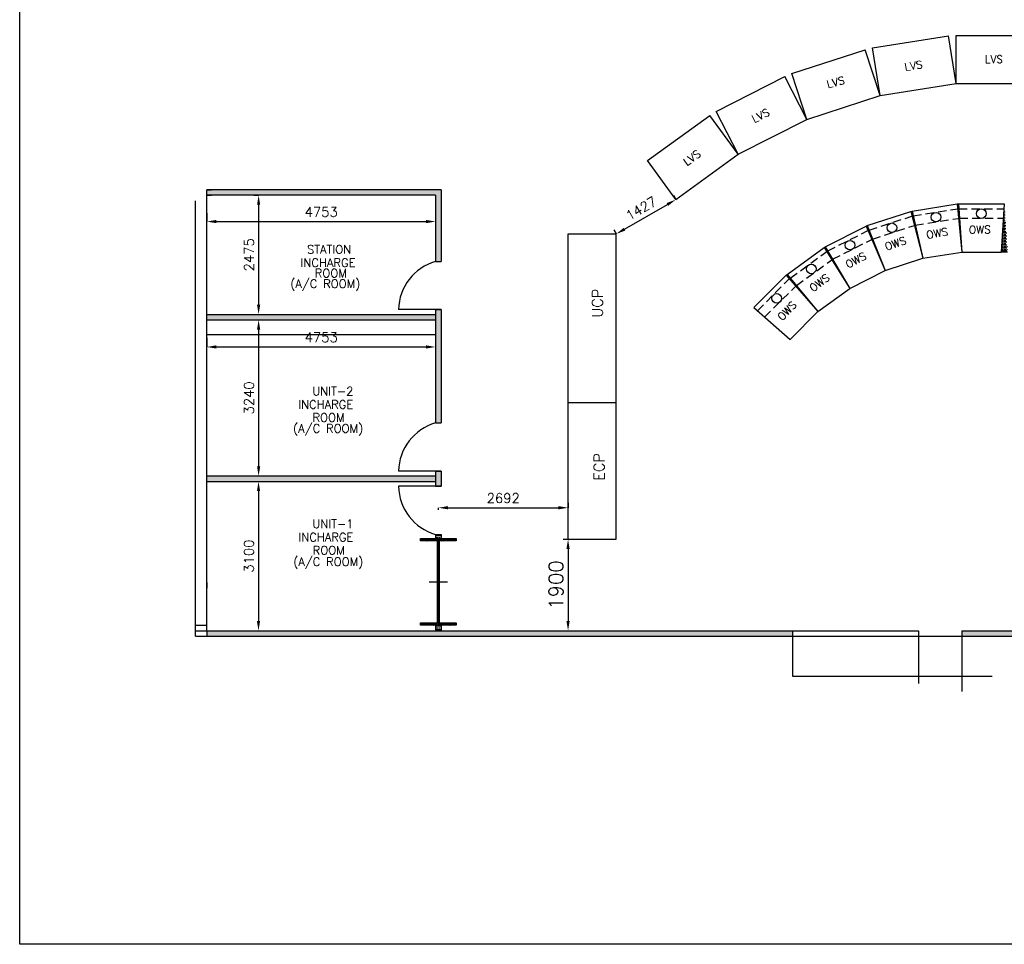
# Model space of a CAD drawing. Extents: x 361682 to 759535, y 756798 to 1113679.
# Tile 28 of 80: x 673673 to 694117, y 865199 to 884401. Entities that reach past the tile are written whole.
import ezdxf

# ---------------------------------------------------------------- set-up
doc = ezdxf.new("R2010")
doc.units = 0
doc.header["$LTSCALE"] = 700
doc.header["$MEASUREMENT"] = 0
doc.header["$PDMODE"] = 2
doc.header["$PDSIZE"] = -1
doc.linetypes.add('CENTER', pattern=[2, 1.25, -0.25, 0.25, -0.25])
doc.linetypes.add('HIDDEN', pattern=[0.375, 0.25, -0.125])
doc.layers.get('0').update_dxf_attribs({"linetype": 'CONTINUOUS'})
doc.layers.get('DEFPOINTS').update_dxf_attribs({"linetype": 'CONTINUOUS'})
for name, color, linetype in [('CEN', 2, 'CENTER'), ('COL', 1, 'CONTINUOUS'), ('LAYOUT', 4, 'CONTINUOUS'), ('OWS', 7, 'CONTINUOUS'), ('PNL', 6, 'CONTINUOUS'), ('PNLDIM', 6, 'CONTINUOUS'), ('ROOM', 7, 'CONTINUOUS'), ('WALL', 7, 'CONTINUOUS'), ('WALLHATCH', 254, 'CONTINUOUS')]:
    doc.layers.add(name, color=color, linetype=linetype)
doc.styles.add('ROMANS', font='romans.shx')
doc.styles.add('ROMANT', font='ROMANT')
doc.dimstyles.new('STANDARD$0', dxfattribs={"dimtxt": 200, "dimasz": 200, "dimexe": 0, "dimexo": 100, "dimgap": 100, "dimtad": 1, "dimdec": 0, "dimzin": 0, "dimdsep": 46, "dimtxsty": 'ROMANS', "dimcen": 0.09, "dimclrd": 256, "dimclre": 256, "dimclrt": 256, "dimadec": 0, "dimazin": 0, "dimtfac": 1, "dimtdec": 0, "dimtmove": 0, "dimatfit": 3, "dimfxl": 1, "dimtolj": 1, "dimtzin": 0, "dimlwd": -1, "dimlwe": -1, "dimarcsym": 0})
pattern_1 = [(0, (1119694.1, 70212.215), (18.75, 37.5), [0, -37.5])]
pattern_2 = [(0, (1085233.466, 110003.93), (15.625, 31.25), [0, -31.25])]

# ---------------------------------------------------------------- blocks, each defined once
blk = doc.blocks.new('*D2024')
at = {"layer": 'DEFPOINTS', "color": 0, "transparency": 16777216}
for p in [(682367, 874325), (685059, 874265), (685059, 874265)]:
    blk.add_point(p, dxfattribs=at)
at = {"layer": 'OWS', "transparency": 16777216}
for p, q in [((685059, 874365), (685059, 874265)), ((682367, 874225), (682367, 874265)), ((682567, 874265), (684859, 874265))]:
    blk.add_line(p, q, dxfattribs=at)
for points in [[(682567, 874299), (682567, 874232), (682367, 874265)], [(684859, 874299), (684859, 874232), (685059, 874265)]]:
    blk.add_solid(points, dxfattribs=at)
at = {"layer": 'OWS', "transparency": 16777216, "insert": (683713, 874465), "char_height": 200, "attachment_point": 5, "style": 'ROMANS'}
blk.add_mtext('\\A1;2692', dxfattribs=at)
blk = doc.blocks.new('*D2025')
at = {"layer": 'DEFPOINTS', "color": 0, "transparency": 16777216}
for p in [(685059, 873611), (685059, 871711), (685059, 871711)]:
    blk.add_point(p, dxfattribs=at)
at = {"layer": 'OWS', "transparency": 16777216}
for p, q in [((684959, 873611), (685059, 873611)), ((685059, 873411), (685059, 871911)), ((684959, 871711), (685059, 871711))]:
    blk.add_line(p, q, dxfattribs=at)
for points in [[(685026, 873411), (685092, 873411), (685059, 873611)], [(685026, 871911), (685092, 871911), (685059, 871711)]]:
    blk.add_solid(points, dxfattribs=at)
at = {"layer": 'OWS', "transparency": 16777216, "insert": (684809, 872661), "char_height": 300, "attachment_point": 5, "rotation": 90, "style": 'ROMANS'}
blk.add_mtext('\\A1;1900', dxfattribs=at)
blk = doc.blocks.new('B-ROW COLUMN')
at = {"layer": 'COL'}
h = blk.add_hatch(dxfattribs=at)
h.set_pattern_fill('ANSI31', color=256, scale=200, style=0)
h.set_pattern_definition([(45, (155648.048, 63141.767), (-17.67767, 17.67767), [])])
h.paths.add_polyline_path([(171220, 85178), (171960, 85178), (171960, 85128), (171220, 85128)])
h.paths.add_polyline_path([(171574, 86878), (171606, 86878), (171606, 85178), (171574, 85178)])
h.paths.add_polyline_path([(171220, 86928), (171960, 86928), (171960, 86878), (171220, 86878)])
blk.add_line((171590, 85128), (171590, 86928))
at = {"layer": 'CEN'}
for p, q in [((171590, 85128), (171590, 86928)), ((171399, 86028), (171782, 86028))]:
    blk.add_line(p, q, dxfattribs=at)
at = {"layer": 'COL'}
for points in [[(171220, 86928), (171960, 86928), (171960, 86878), (171220, 86878)], [(171574, 86878), (171606, 86878), (171606, 85178), (171574, 85178)], [(171220, 85178), (171960, 85178), (171960, 85128), (171220, 85128)]]:
    blk.add_lwpolyline(points, close=True, dxfattribs=at)
blk = doc.blocks.new('*D2026')
at = {"layer": 'DEFPOINTS', "color": 0, "transparency": 16777216}
for p in [(677557, 880480), (682309, 880480), (682309, 880208)]:
    blk.add_point(p, dxfattribs=at)
at = {"layer": 'ROOM', "transparency": 16777216}
for p, q in [((677557, 880380), (677557, 880208)), ((682309, 880380), (682309, 880208))]:
    blk.add_line(p, q, dxfattribs=at)
at = {"layer": 'ROOM', "color": 3, "transparency": 16777216}
blk.add_line((677757, 880208), (682109, 880208), dxfattribs=at)
for points in [[(677757, 880242), (677757, 880175), (677557, 880208)], [(682109, 880242), (682109, 880175), (682309, 880208)]]:
    blk.add_solid(points, dxfattribs=at)
at = {"layer": 'ROOM', "color": 3, "transparency": 16777216, "insert": (679933, 880408), "char_height": 200, "attachment_point": 5, "style": 'ROMANS'}
blk.add_mtext('\\A1;4753', dxfattribs=at)
blk = doc.blocks.new('*D2027')
at = {"layer": 'DEFPOINTS', "color": 0, "transparency": 16777216}
for p in [(678634, 880756), (678634, 878281), (678634, 878281)]:
    blk.add_point(p, dxfattribs=at)
at = {"layer": 'ROOM', "transparency": 16777216}
for p, q in [((678534, 880756), (678634, 880756)), ((678534, 878281), (678634, 878281))]:
    blk.add_line(p, q, dxfattribs=at)
at = {"layer": 'ROOM', "color": 3, "transparency": 16777216}
blk.add_line((678634, 880556), (678634, 878481), dxfattribs=at)
for points in [[(678601, 880556), (678667, 880556), (678634, 880756)], [(678601, 878481), (678667, 878481), (678634, 878281)]]:
    blk.add_solid(points, dxfattribs=at)
at = {"layer": 'ROOM', "color": 3, "transparency": 16777216, "insert": (678434, 879518), "char_height": 200, "attachment_point": 5, "rotation": 90, "style": 'ROMANS'}
blk.add_mtext('\\A1;2475', dxfattribs=at)
blk = doc.blocks.new('*D2028')
at = {"layer": 'DEFPOINTS', "color": 0, "transparency": 16777216}
for p in [(678634, 878166), (678634, 874926), (678634, 874926)]:
    blk.add_point(p, dxfattribs=at)
at = {"layer": 'ROOM', "transparency": 16777216}
for p, q in [((678534, 878166), (678634, 878166)), ((678534, 874926), (678634, 874926))]:
    blk.add_line(p, q, dxfattribs=at)
at = {"layer": 'ROOM', "color": 3, "transparency": 16777216}
blk.add_line((678634, 877966), (678634, 875126), dxfattribs=at)
for points in [[(678601, 877966), (678667, 877966), (678634, 878166)], [(678601, 875126), (678667, 875126), (678634, 874926)]]:
    blk.add_solid(points, dxfattribs=at)
at = {"layer": 'ROOM', "color": 3, "transparency": 16777216, "insert": (678434, 876546), "char_height": 200, "attachment_point": 5, "rotation": 90, "style": 'ROMANS'}
blk.add_mtext('\\A1;3240', dxfattribs=at)
blk = doc.blocks.new('*D2029')
at = {"layer": 'DEFPOINTS', "color": 0, "transparency": 16777216}
for p in [(677557, 877895), (682309, 877895), (682309, 877604)]:
    blk.add_point(p, dxfattribs=at)
at = {"layer": 'ROOM', "transparency": 16777216}
for p, q in [((677557, 877795), (677557, 877604)), ((682309, 877795), (682309, 877604))]:
    blk.add_line(p, q, dxfattribs=at)
at = {"layer": 'ROOM', "color": 3, "transparency": 16777216}
blk.add_line((677757, 877604), (682109, 877604), dxfattribs=at)
for points in [[(677757, 877638), (677757, 877571), (677557, 877604)], [(682109, 877638), (682109, 877571), (682309, 877604)]]:
    blk.add_solid(points, dxfattribs=at)
at = {"layer": 'ROOM', "color": 3, "transparency": 16777216, "insert": (679933, 877804), "char_height": 200, "attachment_point": 5, "style": 'ROMANS'}
blk.add_mtext('\\A1;4753', dxfattribs=at)
blk = doc.blocks.new('*D2030')
at = {"layer": 'DEFPOINTS', "color": 0, "transparency": 16777216}
for p in [(678632, 874811), (678632, 871711), (678632, 871711)]:
    blk.add_point(p, dxfattribs=at)
at = {"layer": 'ROOM', "transparency": 16777216}
for p, q in [((678532, 874811), (678632, 874811)), ((678532, 871711), (678632, 871711))]:
    blk.add_line(p, q, dxfattribs=at)
at = {"layer": 'ROOM', "color": 3, "transparency": 16777216}
blk.add_line((678632, 874611), (678632, 871911), dxfattribs=at)
for points in [[(678599, 874611), (678665, 874611), (678632, 874811)], [(678599, 871911), (678665, 871911), (678632, 871711)]]:
    blk.add_solid(points, dxfattribs=at)
at = {"layer": 'ROOM', "color": 3, "transparency": 16777216, "insert": (678432, 873261), "char_height": 200, "attachment_point": 5, "rotation": 90, "style": 'ROMANS'}
blk.add_mtext('\\A1;3100', dxfattribs=at)
blk = doc.blocks.new('*D2039')
at = {"layer": 'DEFPOINTS', "color": 0, "transparency": 16777216}
for p in [(687295, 880664), (687295, 880664), (686059, 879951)]:
    blk.add_point(p, dxfattribs=at)
at = {"layer": 'PNLDIM', "transparency": 16777216}
for p, q in [((687245, 880751), (687295, 880664)), ((686232, 880051), (687121, 880564)), ((686009, 880037), (686059, 879951))]:
    blk.add_line(p, q, dxfattribs=at)
for points in [[(687105, 880593), (687138, 880535), (687295, 880664)], [(686215, 880079), (686249, 880022), (686059, 879951)]]:
    blk.add_solid(points, dxfattribs=at)
at = {"layer": 'PNLDIM', "transparency": 16777216, "insert": (686577, 880481), "char_height": 200, "attachment_point": 5, "rotation": 30.0012, "style": 'ROMANS'}
blk.add_mtext('\\A1;1427', dxfattribs=at)

msp = doc.modelspace()

# ---------------------------------------------------------------- hatches: boundary and pattern name
at = {"layer": 'ROOM'}
h = msp.add_hatch(dxfattribs=at)
h.set_pattern_fill('DOTS', scale=800)
h.set_pattern_definition([(0, (1119694.1, 70212.215), (25, 50), [0, -50])])
h.paths.add_polyline_path([(682309.2, 874925.7), (677556.7, 874925.7), (677556.7, 874810.7), (682309.2, 874810.7)])
h.paths.add_polyline_path([(682424.2, 875025.7), (682366.7, 875025.7), (682366.7, 874710.7), (682424.2, 874710.7)])
h.paths.add_polyline_path([(682366.7, 875025.7), (682309.2, 875025.7), (682309.2, 874710.7), (682366.7, 874710.7)])
h.paths.add_polyline_path([(682424.2, 878380.7), (682366.7, 878380.7), (682366.7, 876025.7), (682424.2, 876025.7)])
h.paths.add_polyline_path([(682366.7, 878380.7), (682309.2, 878380.7), (682309.2, 878280.7), (682309.2, 876025.7), (682366.7, 876025.7)])
h.paths.add_polyline_path([(682309.2, 878280.7), (677556.7, 878280.7), (677556.7, 878165.7), (682309.2, 878165.7)])
h.paths.add_polyline_path([(682424.2, 880870.7), (682366.7, 880870.7), (682366.7, 879380.7), (682424.2, 879380.7)])
h.paths.add_polyline_path([(682366.7, 880870.7), (677556.7, 880870.7), (677556.7, 880755.7), (682309.2, 880755.7), (682309.2, 879380.7), (682366.7, 879380.7)])
h = msp.add_hatch(dxfattribs=at)
h.set_pattern_fill('DOTS', color=2, scale=600)
h.set_pattern_definition(pattern_1)
h.paths.add_polyline_path([(682424.2, 873710.7), (682366.7, 873710.7), (682366.7, 873625.7), (682424.2, 873625.7)])
h.paths.add_polyline_path([(682366.7, 873710.7), (682309.2, 873710.7), (682309.2, 873625.7), (682366.7, 873625.7)])
at = {"layer": 'WALLHATCH'}
h = msp.add_hatch(dxfattribs=at)
h.set_pattern_fill('DOTS', color=2, scale=500)
h.set_pattern_definition(pattern_2)
h.paths.add_polyline_path([(693166.7, 880575.7), (693139.4, 880573.6), (693231.7, 879575.7)])
h.paths.add_polyline_path([(692201.2, 880424.6), (692174.5, 880418.6), (692421.7, 879447.4)])
h.paths.add_polyline_path([(691271, 880125), (691245.8, 880114.5), (691641.9, 879194)])
h.paths.add_polyline_path([(690399.3, 879683.2), (690376.1, 879669), (690911.3, 878821.8)])
h.paths.add_polyline_path([(689607.5, 879110.6), (689586.7, 879092.8), (690247.9, 878339.8)])
h = msp.add_hatch(dxfattribs=at)
h.set_pattern_fill('DOTS', color=2, scale=500)
h.set_pattern_definition(pattern_2)
h.paths.add_polyline_path([(696016.7, 880575.7), (695951.7, 879575.7), (696081.7, 879575.7)])
h.paths.add_polyline_path([(695066.7, 880575.7), (695001.7, 879575.7), (695131.7, 879575.7)])
h.paths.add_polyline_path([(694116.7, 880575.7), (694051.7, 879575.7), (694181.7, 879575.7)])
h = msp.add_hatch(dxfattribs=at)
h.set_pattern_fill('DOTS', color=2, scale=500)
h.set_pattern_definition([(0, (1119694.098, 70212.215), (15.625, 31.25), [0, -31.25])])
h.paths.add_polyline_path([(682366.7, 871710.7), (677556.7, 871710.7), (677556.7, 871595.7), (682366.7, 871595.7)])
h.paths.add_polyline_path([(689716.7, 871710.7), (682366.7, 871710.7), (682366.7, 871595.7), (689716.7, 871595.7)])
h.paths.add_polyline_path([(702996.7, 871710.7), (693236.7, 871710.7), (693236.7, 871595.7), (702996.7, 871595.7)])
h.paths.add_polyline_path([(715251.7, 871710.7), (706516.7, 871710.7), (706516.7, 871595.7), (715251.7, 871595.7)])
h = msp.add_hatch(dxfattribs=at)
h.set_pattern_fill('DOTS', color=2, scale=600)
h.set_pattern_definition(pattern_1)
h.paths.add_polyline_path([(682424.2, 871825.7), (682366.7, 871825.7), (682366.7, 871710.7), (682424.2, 871710.7)])
h.paths.add_polyline_path([(682366.7, 871825.7), (682309.2, 871825.7), (682309.2, 871710.7), (682366.7, 871710.7)])

# ---------------------------------------------------------------- linework, layer by layer
at = {"layer": 'LAYOUT', "color": 7}
for p, q in [((677556.7, 880870.7), (677656.7, 880870.7)), ((677556.7, 880755.7), (677656.7, 880755.7)), ((677556.7, 872710.7), (677556.7, 872595.7)), ((677556.7, 871710.7), (677556.7, 871595.7)), ((679990.4, 871710.7), (679990.4, 871710.7)), ((679990.4, 871710.7), (679990.4, 871710.7))]:
    msp.add_line(p, q, dxfattribs=at)
at = {"layer": 'OWS'}
for p, q in [((691379.9, 883813.1), (692960.2, 884063.4)), ((693116.7, 883075.7), (692960.2, 884063.4)), ((693116.7, 884075.7), (694716.7, 884075.7)), ((693116.7, 883075.7), (693116.7, 884075.7)), ((689705.6, 883282), (691227.3, 883776.5)), ((691536.4, 882825.4), (691227.3, 883776.5)), ((691536.4, 882825.4), (691379.9, 883813.1)), ((688135.1, 882495.6), (689560.7, 883222)), ((690014.7, 882331), (689560.7, 883222)), ((690014.7, 882331), (689705.6, 883282)), ((691536.4, 882825.4), (693116.7, 883075.7)), ((693116.7, 883075.7), (694716.7, 883075.7)), ((690014.7, 882331), (691536.4, 882825.4)), ((686706.8, 881473.1), (688001.3, 882413.6)), ((688589, 881604.6), (688001.3, 882413.6)), ((688589, 881604.6), (688135.1, 882495.6)), ((688589, 881604.6), (690014.7, 882331)), ((687294.6, 880664.1), (688589, 881604.6)), ((687294.6, 880664.1), (686706.8, 881473.1))]:
    msp.add_line(p, q, dxfattribs=at)
at = {"layer": 'OWS', "color": 2}
for p, q in [((692201.1, 880424.9), (693139.4, 880573.6)), ((693139.4, 880573.6), (693231.7, 879575.7)), ((692201.1, 880424.9), (692421.7, 879447.4)), ((689607.5, 879110.6), (690376.1, 879669)), ((690376.1, 879669), (690911.3, 878821.8)), ((692421.7, 879447.4), (693231.7, 879575.7)), ((689607.5, 879110.6), (690247.9, 878339.8)), ((690247.9, 878339.8), (690911.3, 878821.8))]:
    msp.add_line(p, q, dxfattribs=at)
at = {"layer": 'OWS', "color": 4}
for p, q in [((693166.7, 880575.7), (694116.7, 880575.7)), ((693166.7, 880575.7), (693231.7, 879575.7)), ((694116.7, 880575.7), (694051.7, 879575.7)), ((690399.3, 879683.2), (691245.8, 880114.5)), ((691245.8, 880114.5), (691641.9, 879194)), ((690399.3, 879683.2), (690911.3, 878821.8)), ((693231.7, 879575.7), (694051.7, 879575.7)), ((688915, 878421.1), (689586.7, 879092.8)), ((689586.7, 879092.8), (690247.9, 878339.8)), ((690911.3, 878821.8), (691641.9, 879194)), ((688915, 878421.1), (689668, 877759.9)), ((689668, 877759.9), (690247.9, 878339.8))]:
    msp.add_line(p, q, dxfattribs=at)
at = {"layer": 'OWS', "color": 20}
for p, q in [((691271, 880125), (692174.5, 880418.6)), ((692174.5, 880418.6), (692421.7, 879447.4)), ((691271, 880125), (691641.9, 879194)), ((691641.9, 879194), (692421.7, 879447.4))]:
    msp.add_line(p, q, dxfattribs=at)
at = {"layer": 'OWS', "color": 20, "linetype": 'HIDDEN'}
for p, q in [((691308.1, 880031.9), (692199.3, 880321.4)), ((691382.3, 879845.7), (692248.7, 880127.2))]:
    msp.add_line(p, q, dxfattribs=at)
at = {"layer": 'OWS', "color": 2, "linetype": 'HIDDEN'}
for p, q in [((692223.2, 880327.2), (693148.6, 880473.8)), ((692267.3, 880131.7), (693167.1, 880274.2)), ((689671.5, 879033.5), (690429.6, 879584.3)), ((689799.6, 878879.3), (690536.6, 879414.8))]:
    msp.add_line(p, q, dxfattribs=at)
at = {"layer": 'OWS', "color": 4, "linetype": 'HIDDEN'}
for p, q in [((693173.2, 880475.7), (694110.2, 880475.7)), ((693186.2, 880275.7), (694097.2, 880275.7)), ((690450.5, 879597.1), (691285.4, 880022.5)), ((690552.9, 879424.8), (691364.6, 879838.4)), ((688990.3, 878355), (689652.8, 879017.5)), ((689140.9, 878222.7), (689785.1, 878866.9))]:
    msp.add_line(p, q, dxfattribs=at)
at = {"layer": 'OWS', "color": 3}
for p, q in [((685058.8, 877110.6), (685058.8, 879950.6)), ((685058.8, 877110.6), (685058.8, 879950.6)), ((685058.8, 877110.6), (685058.8, 879950.6)), ((685058.8, 879950.6), (686058.8, 879950.6)), ((685058.8, 877110.6), (685058.8, 879950.6)), ((685058.8, 877110.6), (685058.8, 879950.6)), ((686058.8, 873610.6), (686058.8, 879950.6)), ((685058.8, 875110.6), (685058.8, 877110.6)), ((685058.8, 875110.6), (685058.8, 877110.6)), ((685058.8, 873610.6), (685058.8, 877110.6)), ((685058.8, 875110.6), (685058.8, 877110.6)), ((685058.8, 875110.6), (685058.8, 877110.6)), ((685058.8, 876450.6), (686058.8, 876450.6)), ((685058.8, 873610.6), (686058.8, 873610.6))]:
    msp.add_line(p, q, dxfattribs=at)
at = {"layer": 'OWS', "color": 60}
for p, q in [((689716.7, 871710.7), (689716.7, 870768.2)), ((692331.7, 871710.7), (692331.7, 870613.8)), ((693236.7, 871710.7), (693236.7, 870448.4)), ((689716.7, 870768.2), (693864.8, 870768.2))]:
    msp.add_line(p, q, dxfattribs=at)
at = {"layer": 'OWS', "color": 2}
for centre in [(692699.4, 880299.7), (690108.3, 879225.2)]:
    msp.add_circle(centre, 100, dxfattribs=at)
at = {"layer": 'OWS', "color": 4}
for centre in [(693639.2, 880374), (690911.9, 879718.1), (689391.7, 878612.6)]:
    msp.add_circle(centre, 100, dxfattribs=at)
at = {"layer": 'OWS', "color": 20}
msp.add_circle((691782.8, 880079.2), 100, dxfattribs=at)
at = {"layer": 'PNL', "color": 7}
msp.add_lwpolyline([(673673.3, 888431), (719755.3, 888431), (719755.3, 865199.2), (673673.3, 865199.2)], close=True, dxfattribs=at)
at = {"layer": 'PNLDIM', "color": 7}
for p, q in [((693139.4, 880573.6), (693166.7, 880575.7)), ((692174.5, 880418.6), (692201.2, 880424.6)), ((691245.8, 880114.5), (691271, 880125)), ((690376.1, 879669), (690399.3, 879683.2)), ((694181.7, 879575.7), (694051.7, 879575.7)), ((689586.7, 879092.8), (689607.5, 879110.6))]:
    msp.add_line(p, q, dxfattribs=at)
at = {"layer": 'ROOM'}
for p, q in [((682424.2, 880870.7), (677556.7, 880870.7)), ((682309.2, 880755.7), (677556.7, 880755.7)), ((677556.7, 874925.7), (682309.2, 874925.7)), ((677556.7, 874810.7), (682309.2, 874810.7))]:
    msp.add_line(p, q, dxfattribs=at)
at = {"layer": 'ROOM', "color": 7}
for p, q in [((682309.2, 880755.7), (682309.2, 879380.7)), ((682424.2, 880870.7), (682424.2, 879380.7)), ((677556.7, 878280.7), (682309.2, 878280.7)), ((679932.9, 878280.7), (679932.9, 878280.7)), ((682309.2, 878380.7), (682309.2, 876025.7)), ((682309.2, 878380.7), (682309.2, 878280.7)), ((682424.2, 878380.7), (682424.2, 876025.7)), ((682424.2, 878380.7), (682424.2, 878280.7)), ((677556.7, 878165.7), (682309.2, 878165.7)), ((677556.7, 877865.7), (682309.2, 877865.7)), ((682309.2, 875025.7), (682309.2, 874710.7)), ((682309.2, 875025.7), (682309.2, 874925.7)), ((682424.2, 875025.7), (682424.2, 874710.7)), ((682424.2, 875025.7), (682424.2, 874925.7)), ((682309.2, 874925.7), (682309.2, 874810.7)), ((682309.2, 873710.7), (682309.2, 873625.7)), ((682424.2, 873710.7), (682424.2, 873625.7)), ((682309.2, 871825.7), (682309.2, 871710.7)), ((682424.2, 871825.7), (682424.2, 871710.7))]:
    msp.add_line(p, q, dxfattribs=at)
at = {"layer": 'ROOM', "color": 6}
for p, q in [((682309.2, 879380.7), (682424.2, 879380.7)), ((682309.2, 878380.7), (682424.2, 878380.7)), ((682309.2, 876025.7), (682424.2, 876025.7)), ((682309.2, 875025.7), (682424.2, 875025.7)), ((682309.2, 874710.7), (682424.2, 874710.7)), ((682309.2, 873710.7), (682424.2, 873710.7))]:
    msp.add_line(p, q, dxfattribs=at)
at = {"layer": 'ROOM', "color": 6, "flags": 128}
for points in [[(682424.2, 878380.7), (681539.2, 878380.7)], [(682424.2, 875025.7), (681539.2, 875025.7)], [(682424.2, 874710.7), (681539.2, 874710.7)]]:
    msp.add_lwpolyline(points, dxfattribs=at)
at = {"layer": 'ROOM', "color": 6}
for centre, start, end in [((682601.8, 878358.9), 105.98188, 178.82558), ((682601.8, 875003.9), 105.98188, 178.82558), ((682601.8, 874732.5), 181.17442, 254.01812)]:
    msp.add_arc(centre, 1062.9, start, end, dxfattribs=at)
at = {"layer": 'WALL'}
for p, q in [((677556.7, 872710.7), (677556.7, 880870.7)), ((677326.7, 872595.7), (677326.7, 880640.7)), ((677556.7, 871710.7), (677556.7, 879870.7)), ((677326.7, 871595.7), (677326.7, 879640.7)), ((677326.7, 871825.7), (677556.7, 871825.7)), ((677326.7, 871710.7), (692331.7, 871710.7)), ((677326.7, 871710.7), (689716.7, 871710.7)), ((677556.7, 871710.7), (689716.7, 871710.7)), ((693236.7, 871710.7), (702996.7, 871710.7)), ((677326.7, 871595.7), (715481.7, 871595.7))]:
    msp.add_line(p, q, dxfattribs=at)

# ---------------------------------------------------------------- block references
msp.add_blockref('B-ROW COLUMN', (510776.4, 786698.1))

# ---------------------------------------------------------------- texts
at = {"layer": 'OWS', "color": 2, "style": 'ROMANS'}
for s, rotation, p in [('LVS', 360, (693711.7, 883501.1)), ('LVS', 9, (692057.5, 883338.6)), ('LVS', 15, (690455.5, 882976.2)), ('LVS', 27, (688926.1, 882253.8)), ('LVS', 36, (687526, 881358)), ('OWS', 10, (692512.5, 879847.7)), ('OWS', 37, (690147, 878737.6))]:
    msp.add_text(s, height=160, rotation=rotation, dxfattribs=at).set_placement(p)
at = {"layer": 'OWS', "color": 4, "style": 'ROMANS'}
for rotation, p in [(1, (693383.9, 879956.9)), (28, (690873.8, 879230.5)), (46, (689506.1, 878137.1))]:
    msp.add_text('OWS', height=160, rotation=rotation, dxfattribs=at).set_placement(p)
at = {"layer": 'OWS', "color": 20, "style": 'ROMANS'}
msp.add_text('OWS', height=160, rotation=19, dxfattribs=at).set_placement((691668.9, 879603.6))
at = {"layer": 'OWS', "char_height": 220, "width": 1290.008, "attachment_point": 1, "rotation": 90, "style": 'ROMANS'}
for s, insert in [('UCP', (685559.1, 878210.5)), ('ECP', (685592.4, 874825.5))]:
    msp.add_mtext(s, dxfattribs=dict(at, insert=insert))
at = {"layer": 'ROOM', "color": 30, "lineweight": 25, "style": 'ROMANT'}
for s, p in [('STATION', (679639.6, 879543.2)), ('INCHARGE', (679503.9, 879265.9)), ('ROOM', (679799.8, 879048.9)), ('(A/C ROOM)', (679292, 878829.7)), ('UNIT-2', (679747.7, 876599.5)), ('INCHARGE', (679458, 876322.3)), ('ROOM', (679753.8, 876051.3)), ('(A/C ROOM)', (679350.6, 875824.1)), ('UNIT-1', (679750.7, 873843.5)), ('INCHARGE', (679461, 873566.3)), ('ROOM', (679756.8, 873295.2)), ('(A/C ROOM)', (679353.6, 873055.7))]:
    msp.add_text(s, height=175, dxfattribs=at).set_placement(p)

# ---------------------------------------------------------------- dimensions: what is measured, and where the dimension line sits
at = {"layer": 'OWS', "color": 7}
dim = msp.add_linear_dim(base=(685058.8, 874265.2), p1=(682366.7, 874325.2), p2=(685058.8, 874265.2), dimstyle='STANDARD$0', override={"dimfxl": 0.5, "dimarcsym": 2}, dxfattribs=at)
dim.commit()
dim.dimension.update_dxf_attribs({"geometry": '*D2024', "text_midpoint": (683712.7, 874465.2)})
dim = msp.add_linear_dim(base=(685058.8, 871710.7), p1=(685058.8, 873610.6), p2=(685058.8, 871710.7), angle=90, dimstyle='STANDARD$0', override={"dimtxt": 300, "dimfxl": 0.5, "dimarcsym": 2}, dxfattribs=at)
dim.commit()
dim.dimension.update_dxf_attribs({"geometry": '*D2025', "text_midpoint": (684808.8, 872660.7)})
at = {"layer": 'PNLDIM', "color": 7}
dim = msp.add_aligned_dim(p1=(686058.8, 879950.6), p2=(687294.6, 880664.1), distance=0, dimstyle='STANDARD$0', override={"dimfxl": 0.5, "dimarcsym": 2}, dxfattribs=at)
dim.commit()
dim.dimension.update_dxf_attribs({"geometry": '*D2039', "text_midpoint": (686576.7, 880480.6)})
at = {"layer": 'ROOM', "color": 7}
for base, p1, p2, picture, middle in [((678634.1, 878280.7), (678634.1, 880755.7), (678634.1, 878280.7), '*D2027', (678434.1, 879518.2)), ((678634.1, 874925.7), (678634.1, 878165.7), (678634.1, 874925.7), '*D2028', (678434.1, 876545.7)), ((678632.1, 871710.7), (678632.1, 874810.7), (678632.1, 871710.7), '*D2030', (678432.1, 873260.7))]:
    dim = msp.add_linear_dim(base=base, p1=p1, p2=p2, angle=90, dimstyle='STANDARD$0', override={"dimclrd": 3, "dimclrt": 3, "dimfxl": 0.5, "dimarcsym": 2}, dxfattribs=at)
    dim.commit()
    dim.dimension.update_dxf_attribs({"geometry": picture, "text_midpoint": middle})
for base, p1, p2, picture, middle in [((682309.1518254, 880208.2152871), (677556.6518254, 880480.2152871), (682309.1518254, 880480.2152871), '*D2026', (679932.9018254, 880408.2152871)), ((682309.1518254, 877604.2152871), (677556.6518254, 877895.2152871), (682309.1518254, 877895.2152871), '*D2029', (679932.9018254, 877804.2152871))]:
    dim = msp.add_linear_dim(base=base, p1=p1, p2=p2, dimstyle='STANDARD$0', override={"dimclrd": 3, "dimclrt": 3, "dimfxl": 0.5, "dimarcsym": 2}, dxfattribs=at)
    dim.commit()
    dim.dimension.update_dxf_attribs({"geometry": picture, "text_midpoint": middle})

doc.saveas('drawing.dxf')
